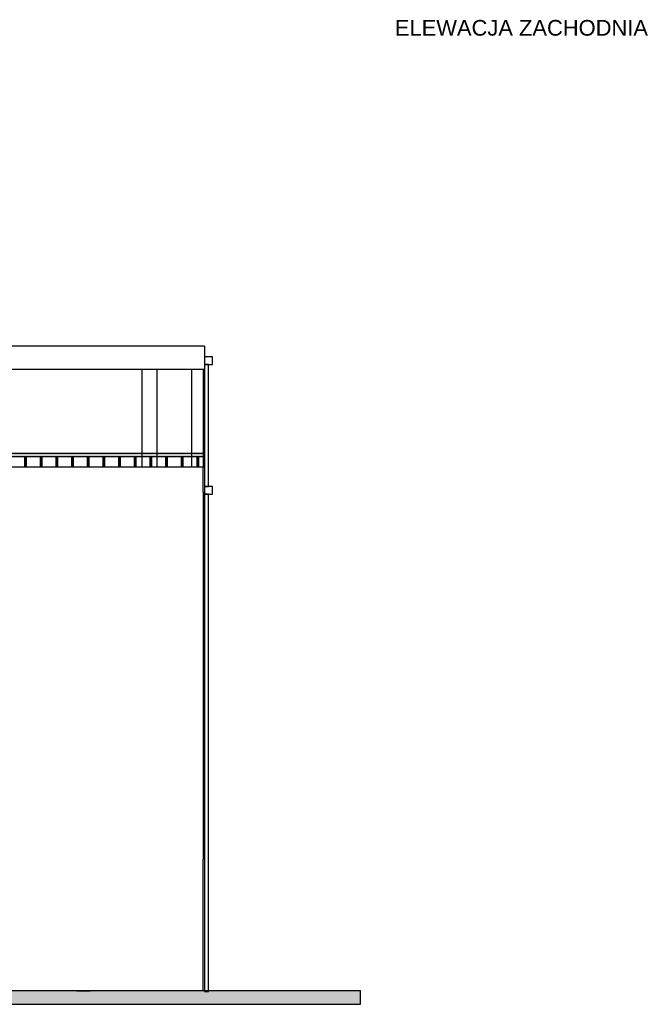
# Model space of a CAD drawing. Header units: millimetres. Extents: x -175445 to -20415, y -559200 to 231527.
# Tile 6 of 256: x -63783 to -44086, y -559200 to -527818. Entities that reach past the tile are written whole.
import ezdxf

# ---------------------------------------------------------------- set-up
doc = ezdxf.new("R2010")
doc.units = ezdxf.units.MM
doc.header["$MEASUREMENT"] = 0
for name, color, linetype in [('Linia', 7, 'Continuous'), ('Polilinia', 7, 'Continuous'), ('Tekst', 7, 'Continuous'), ('Wypełnienie', 7, 'Continuous')]:
    doc.layers.add(name, color=color, linetype=linetype)
doc.styles.add('Times new roman', font='txt')

msp = doc.modelspace()

# ---------------------------------------------------------------- hatches: boundary and pattern name
at = {"layer": 'Wypełnienie', "linetype": 'Continuous', "lineweight": 0}
h = msp.add_hatch(color=255, dxfattribs=at)
h.paths.add_polyline_path([(-126581.848, -541754.203), (-126581.848, -541636.661), (-57936.798, -541636.661), (-57936.798, -541754.203)])
h.paths.add_polyline_path([(-131418.329, -541636.661), (-126581.848, -541636.661), (-126581.848, -541754.203), (-131418.329, -541754.203)])
h.paths.add_polyline_path([(-131418.329, -541754.203), (-131926.804, -541754.203), (-131926.804, -541636.661), (-131418.329, -541636.661)])
for points in [[(-63619.773, -541754.203), (-63576.867, -541754.203), (-63576.867, -542071.482), (-63619.773, -542071.482)], [(-63119.773, -541754.203), (-63076.867, -541754.203), (-63076.867, -542071.482), (-63119.773, -542071.482)], [(-62619.773, -541754.203), (-62576.867, -541754.203), (-62576.867, -542071.482), (-62619.773, -542071.482)], [(-62119.773, -541754.203), (-62076.867, -541754.203), (-62076.867, -542071.482), (-62119.773, -542071.482)], [(-61619.773, -541754.203), (-61576.867, -541754.203), (-61576.867, -542071.482), (-61619.773, -542071.482)], [(-61119.773, -541754.203), (-61076.867, -541754.203), (-61076.867, -542071.482), (-61119.773, -542071.482)], [(-60619.773, -541754.203), (-60576.867, -541754.203), (-60576.867, -542071.482), (-60619.773, -542071.482)], [(-60119.773, -541754.203), (-60076.867, -541754.203), (-60076.867, -542071.482), (-60119.773, -542071.482)], [(-59619.773, -541754.203), (-59576.867, -541754.203), (-59576.867, -542071.482), (-59619.773, -542071.482)], [(-59119.773, -541754.203), (-59076.867, -541754.203), (-59076.867, -542071.482), (-59119.773, -542071.482)], [(-58619.773, -541754.203), (-58576.867, -541754.203), (-58576.867, -542071.482), (-58619.773, -542071.482)], [(-58119.773, -541754.203), (-58076.867, -541754.203), (-58076.867, -542071.482), (-58119.773, -542071.482)]]:
    msp.add_hatch(color=255, dxfattribs=at).paths.add_polyline_path(points)
at = {"layer": 'Wypełnienie', "linetype": 'Continuous'}
msp.add_hatch(color=256, dxfattribs=at).paths.add_polyline_path([(-52910.059, -558771.482), (-162997.877, -558771.482), (-162997.877, -559199.779), (-52910.059, -559199.779)])

# ---------------------------------------------------------------- linework, layer by layer
at = {"layer": 'Linia'}
for p, q in [((-57886.848, -538221.482), (-65156.848, -538221.482)), ((-57886.848, -538221.482), (-57886.848, -538671.482)), ((-57886.848, -538671.482), (-57886.848, -538971.482)), ((-57886.848, -538971.482), (-65156.848, -538971.482)), ((-59876.748, -542071.482), (-59876.748, -538971.482)), ((-59396.748, -542071.482), (-59396.748, -538971.482)), ((-58296.798, -542071.482), (-58296.798, -538971.482)), ((-57936.798, -538971.482), (-57936.798, -542091.482)), ((-87256.849, -542071.482), (-57936.798, -542071.482)), ((-57936.798, -542871.482), (-57936.798, -542091.482)), ((-57936.798, -542871.482), (-57936.798, -546771.482)), ((-57936.798, -546771.482), (-57936.798, -547071.482)), ((-57936.798, -547071.482), (-57936.798, -550671.482)), ((-57936.798, -550671.482), (-57936.798, -550971.482)), ((-57936.798, -550971.482), (-57936.798, -554571.482)), ((-57936.798, -554871.482), (-57936.798, -554571.482)), ((-57936.798, -558771.482), (-57936.798, -554871.482)), ((-61956.798, -558771.482), (-61536.798, -558771.482))]:
    msp.add_line(p, q, dxfattribs=at)
at = {"layer": 'Polilinia', "flags": 128}
for points in [[(-57636.848, -538560.313), (-57886.848, -538560.313), (-57886.848, -538810.313), (-57636.848, -538810.313)], [(-57761.848, -538810.313), (-57886.848, -538810.313), (-57886.848, -542694.369), (-57761.848, -542694.369)], [(-57636.848, -542694.369), (-57886.848, -542694.369), (-57886.848, -542944.369), (-57636.848, -542944.369)], [(-57761.848, -542944.369), (-57886.848, -542944.369), (-57886.848, -558790.592), (-57761.848, -558790.592)]]:
    msp.add_lwpolyline(points, close=True, dxfattribs=at)
at = {"layer": 'Wypełnienie', "flags": 128}
msp.add_lwpolyline([(-131926.804, -541636.661), (-57936.798, -541636.661), (-57936.798, -541754.203), (-131926.804, -541754.203)], dxfattribs=at)
for points in [[(-63619.773, -541754.203), (-63576.867, -541754.203), (-63576.867, -542071.482), (-63619.773, -542071.482)], [(-63119.773, -541754.203), (-63076.867, -541754.203), (-63076.867, -542071.482), (-63119.773, -542071.482)], [(-62619.773, -541754.203), (-62576.867, -541754.203), (-62576.867, -542071.482), (-62619.773, -542071.482)], [(-62119.773, -541754.203), (-62076.867, -541754.203), (-62076.867, -542071.482), (-62119.773, -542071.482)], [(-61619.773, -541754.203), (-61576.867, -541754.203), (-61576.867, -542071.482), (-61619.773, -542071.482)], [(-61119.773, -541754.203), (-61076.867, -541754.203), (-61076.867, -542071.482), (-61119.773, -542071.482)], [(-60619.773, -541754.203), (-60576.867, -541754.203), (-60576.867, -542071.482), (-60619.773, -542071.482)], [(-60119.773, -541754.203), (-60076.867, -541754.203), (-60076.867, -542071.482), (-60119.773, -542071.482)], [(-59619.773, -541754.203), (-59576.867, -541754.203), (-59576.867, -542071.482), (-59619.773, -542071.482)], [(-59119.773, -541754.203), (-59076.867, -541754.203), (-59076.867, -542071.482), (-59119.773, -542071.482)], [(-58619.773, -541754.203), (-58576.867, -541754.203), (-58576.867, -542071.482), (-58619.773, -542071.482)], [(-58119.773, -541754.203), (-58076.867, -541754.203), (-58076.867, -542071.482), (-58119.773, -542071.482)], [(-52910.059, -558771.482), (-162997.877, -558771.482), (-162997.877, -559199.779), (-52910.059, -559199.779)]]:
    msp.add_lwpolyline(points, close=True, dxfattribs=at)

# ---------------------------------------------------------------- texts
at = {"layer": 'Tekst', "insert": (-47781.446, -527826.486), "char_height": 500, "attachment_point": 2, "style": 'Times new roman'}
msp.add_mtext('\\A1;{\\fArial|b0|i0|c0|p38;ELEWACJA ZACHODNIA}', dxfattribs=at)

doc.saveas('drawing.dxf')
